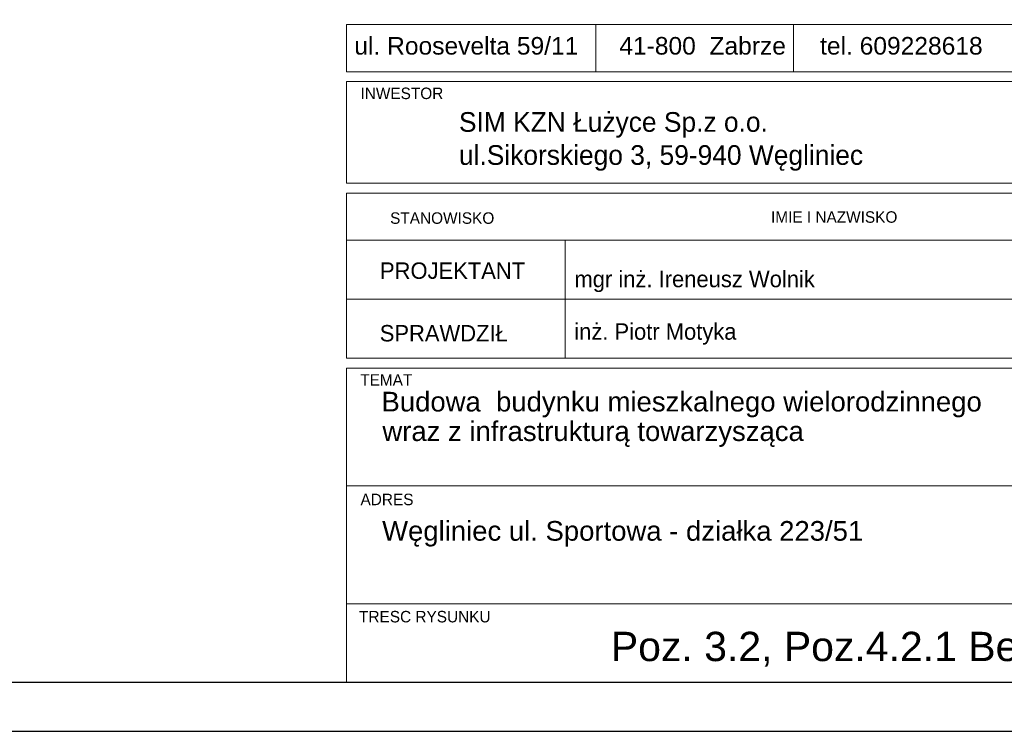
# Model space of a CAD drawing. Header units: millimetres. Extents: x -5773 to -2898, y -9833 to -1081.
# Tile 26 of 53: x -3295 to -3042, y -5863 to -5680. Entities that reach past the tile are written whole.
import ezdxf
from ezdxf.enums import TextEntityAlignment as Align

# ---------------------------------------------------------------- set-up
doc = ezdxf.new("R2010")
doc.units = ezdxf.units.MM
doc.header["$LTSCALE"] = 25
doc.layers.add('$TD_AUDIT_GENERATED_(3680)', color=7, linetype='Continuous', lineweight=18)
doc.layers.add('A-TABELKA', color=7, linetype='Continuous', lineweight=18)
doc.layers.add('BA_ram', color=2, linetype='Continuous')
doc.layers.add('Warstwa 1', color=7, linetype='Continuous')
doc.styles.add('olo-2', font='arial.ttf')
doc.styles.add('olo1', font='ISI-ROMANS_PL.SHX', dxfattribs={"height": 18})
doc.styles.add('SN1', font='arial.ttf', dxfattribs={"height": 1})

msp = doc.modelspace()

# ---------------------------------------------------------------- linework, layer by layer
at = {"layer": '$TD_AUDIT_GENERATED_(3680)', "color": 7}
for p, q in [((-3146.92, -5681.51), (-3146.92, -5693.67)), ((-3096.23, -5681.51), (-3096.23, -5693.67)), ((-3210.76, -5696.11), (-2910.76, -5696.11)), ((-3210.76, -5696.11), (-3210.76, -5722.23)), ((-3210.76, -5722.23), (-2910.76, -5722.23)), ((-3210.76, -5724.75), (-3210.76, -5767.1)), ((-3210.76, -5724.75), (-2910.76, -5724.75)), ((-3210.76, -5736.85), (-2910.76, -5736.85)), ((-3210.76, -5736.85), (-2910.76, -5736.85)), ((-3154.76, -5736.85), (-3154.76, -5767.1)), ((-3210.76, -5751.98), (-2910.76, -5751.98)), ((-3210.69, -5751.98), (-2910.76, -5751.98)), ((-3154.76, -5751.98), (-2910.76, -5751.98)), ((-3210.76, -5767.1), (-2910.76, -5767.1)), ((-3210.76, -5767.1), (-2910.76, -5767.1)), ((-3210.76, -5769.63), (-2910.76, -5769.63)), ((-3210.76, -5769.63), (-3210.76, -5850.3)), ((-3210.76, -5799.88), (-3030.19, -5799.88)), ((-3210.76, -5830.13), (-2910.76, -5830.13)), ((-3210.76, -5850.3), (-2910.76, -5850.3))]:
    msp.add_line(p, q, dxfattribs=at)
msp.add_lwpolyline([(-3210.76, -5681.51), (-2910.76, -5681.51), (-2910.76, -5693.67), (-3210.76, -5693.67)], close=True, dxfattribs=at)
at = {"layer": 'BA_ram', "color": 1}
msp.add_lwpolyline([(-3948.26, -5862.8), (-3948.26, -5120.3), (-2898.26, -5120.3), (-2898.26, -5862.8)], close=True, dxfattribs=at)
at = {"layer": 'BA_ram'}
msp.add_lwpolyline([(-3898.26, -5850.3), (-3898.26, -5132.8), (-2910.76, -5132.8), (-2910.76, -5850.3)], close=True, dxfattribs=at)

# ---------------------------------------------------------------- texts
at = {"layer": '$TD_AUDIT_GENERATED_(3680)', "color": 7, "style": 'olo1'}
for s, height, p in [('INWESTOR', 2.946, (-3207.2, -5700.65)), ('STANOWISKO', 2.946, (-3199.61, -5732.64)), ('IMIE I NAZWISKO', 2.9457, (-3101.98, -5732.37)), ('PROJEKTANT', 4.208, (-3202.21, -5746.75)), ('SPRAWDZIŁ', 4.208, (-3202.27, -5762.8)), ('TEMAT', 2.946, (-3207.27, -5774.16)), ('ADRES', 2.946, (-3207.2, -5804.8)), ('TRESC RYSUNKU', 2.9457, (-3207.57, -5834.86))]:
    msp.add_text(s, height=height, dxfattribs=at).set_placement(p)
at = {"layer": 'A-TABELKA', "color": 7, "linetype": 'Continuous'}
for s, height, style, p in [('SIM KZN Łużyce Sp.z o.o.', 5.0497, 'olo1', (-3181.97, -5709.04)), ('ul.Sikorskiego 3, 59-940 Węgliniec', 5.0497, 'olo1', (-3181.97, -5717.52)), ('mgr inż. Ireneusz Wolnik', 4.2081, 'olo1', (-3152.36, -5748.9)), ('inż. Piotr Motyka', 4.2081, 'olo1', (-3152.42, -5762.37)), ('Budowa  budynku mieszkalnego wielorodzinnego', 5.0419, 'olo-2', (-3201.82, -5780.77)), ('wraz z infrastrukturą towarzysząca', 5.0419, 'olo-2', (-3201.59, -5788.34)), ('Węgliniec ul. Sportowa - działka 223/51', 5.0419, 'olo-2', (-3201.66, -5813.91))]:
    msp.add_text(s, height=height, dxfattribs=dict(at, style=style)).set_placement(p)
at = {"layer": 'A-TABELKA', "color": 7, "linetype": 'Continuous', "style": 'olo-2'}
msp.add_text('Poz. 3.2, Poz.4.2.1 Belki żelbetowe', height=7.5144, dxfattribs=at).set_placement((-3060.76, -5841.53), align=Align.MIDDLE)
at = {"layer": 'Warstwa 1', "color": 160, "style": 'SN1'}
msp.add_text('ul. Roosevelta 59/11      41-800  Zabrze     tel. 609228618        tel. 603740970     biuro@abcentrum-dom.pl', height=4.50867, dxfattribs=at).set_placement((-3208.78, -5689.24))

doc.saveas('drawing.dxf')
